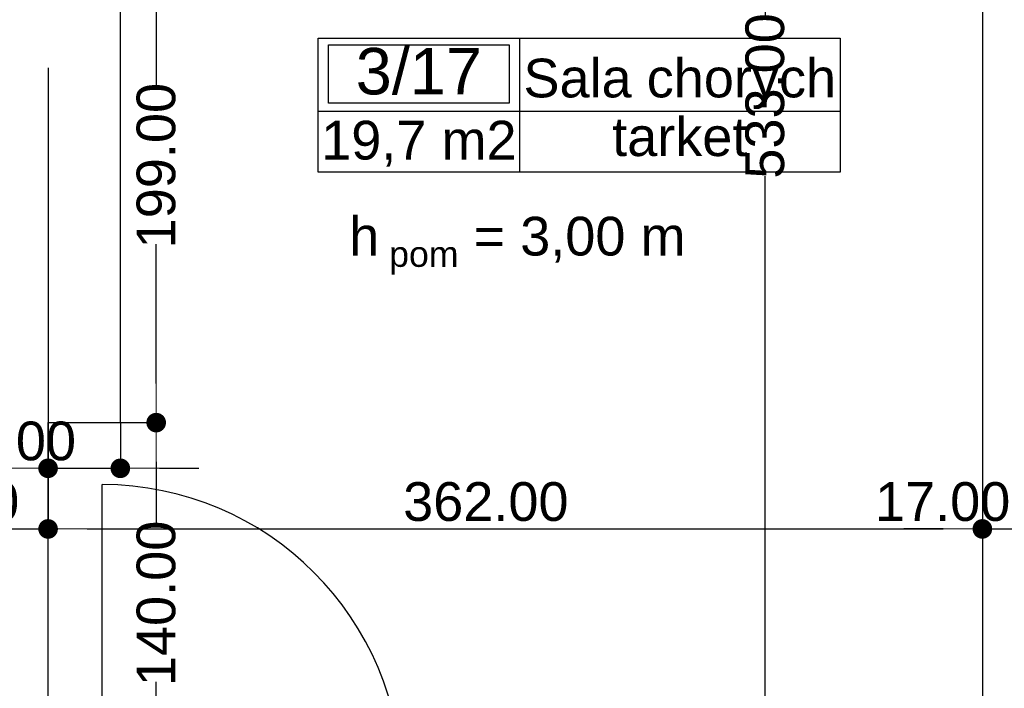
# Model space of a CAD drawing. Header units: millimetres. Extents: x -175445 to -20415, y -559200 to 231527.
# Tile 174 of 256: x -127871 to -124056, y -90785 to -88196. Entities that reach past the tile are written whole.
import ezdxf
from ezdxf.enums import TextEntityAlignment as Align

# ---------------------------------------------------------------- set-up
doc = ezdxf.new("R2010")
doc.units = ezdxf.units.MM
doc.header["$MEASUREMENT"] = 0
for name, color, linetype in [('Drzwi', 7, 'Continuous'), ('Strefa', 7, 'Continuous'), ('Słup', 7, 'Continuous'), ('Tekst', 7, 'Continuous'), ('Wymiary', 63, 'Continuous'), ('Ściana', 7, 'Continuous')]:
    doc.layers.add(name, color=color, linetype=linetype)
doc.styles.add('Arial', font='txt')
doc.styles.add('Times new roman', font='txt')
doc.dimstyles.new('GENERATED_STYLE__1', dxfattribs={"dimtxt": 150, "dimasz": 152, "dimexe": 0.18, "dimexo": 0, "dimgap": 0.09, "dimtad": 1, "dimtih": 1, "dimtoh": 1, "dimlfac": 0.1, "dimzin": 0, "dimdsep": 46, "dimtxsty": 'Arial', "dimblk": 'ARROWHEAD_11', "dimblk1": 'ARROWHEAD_11', "dimblk2": 'ARROWHEAD_11', "dimcen": 0.09, "dimclrd": 114, "dimclre": 114, "dimclrt": 114, "dimazin": 0, "dimtfac": 1, "dimtdec": 4, "dimtmove": 0, "dimatfit": 3, "dimfxl": 1, "dimtolj": 1, "dimtzin": 0, "dimarcsym": 0})
doc.dimstyles.new('GENERATED_STYLE__3', dxfattribs={"dimtxt": 150, "dimasz": 152, "dimexe": 0.18, "dimexo": 0, "dimgap": 0.09, "dimtad": 1, "dimlfac": 0.1, "dimzin": 0, "dimdsep": 46, "dimtxsty": 'Arial', "dimblk": 'ARROWHEAD_11', "dimblk1": 'ARROWHEAD_11', "dimblk2": 'ARROWHEAD_11', "dimcen": 0.09, "dimclrd": 114, "dimclre": 114, "dimclrt": 114, "dimazin": 0, "dimtfac": 1, "dimtdec": 4, "dimtmove": 2, "dimatfit": 3, "dimfxl": 1, "dimtolj": 1, "dimtzin": 0, "dimarcsym": 0})

# ---------------------------------------------------------------- blocks, each defined once
blk = doc.blocks.new('Sala chorych_3_17_19', base_point=(-120241.8, 40365.1))
at = {"layer": 'Strefa'}
for p, q in [((-121020.9, 40648), (-118999.1, 40648)), ((-121020.9, 40129.4), (-121020.9, 40648)), ((-120241.8, 40648), (-120241.8, 40129.4)), ((-118999.1, 40648), (-118999.1, 40129.4)), ((-120981.9, 40622.1), (-120280.8, 40622.1)), ((-120981.9, 40395.8), (-120981.9, 40622.1)), ((-120280.8, 40622.1), (-120280.8, 40395.8)), ((-121020.9, 40365.1), (-118999.1, 40365.1)), ((-120280.8, 40395.8), (-120981.9, 40395.8)), ((-118999.1, 40129.4), (-121020.9, 40129.4))]:
    blk.add_line(p, q, dxfattribs=at)
at = {"layer": 'Strefa', "style": 'Arial'}
for tag, height, p in [('ROOM_NUMBER', 180, (-120631.4, 40520.1)), ('ROOM_NAME', 150, (-119620.5, 40493.5)), ('ROOM_CALC_AREA', 150, (-120631.4, 40253.1)), ('floor_f', 150, (-119620.5, 40266.5))]:
    blk.add_attdef(tag, text='', height=height, dxfattribs=at).set_placement(p, align=Align.MIDDLE_CENTER)
blk = doc.blocks.new('ARROWHEAD_11')
at = {"color": 0, "linetype": 'Continuous', "lineweight": 0}
blk.add_line((0, 0), (-1, 0), dxfattribs=at)
at = {"color": 0, "linetype": 'Continuous', "lineweight": 0, "const_width": 0.25, "flags": 128}
blk.add_lwpolyline([(-0.125, 0, 1), (0.125, 0, 1)], format="xyb", close=True, dxfattribs=at)
blk = doc.blocks.new('*D3395')
at = {"layer": 'Defpoints', "color": 0}
for p in [(-124982.8, -85826.6), (-124410.7, -85826.6), (-125790.7, -91156.6)]:
    blk.add_point(p, dxfattribs=at)
at = {"layer": 'Wymiary', "color": 114, "lineweight": -2}
for p, q in [((-124410.7, -85826.6), (-124982.9, -85826.6)), ((-124982.8, -85978.6), (-124982.8, -88180.4)), ((-124982.8, -91004.6), (-124982.8, -88802.8)), ((-125790.7, -91156.6), (-124982.6, -91156.6))]:
    blk.add_line(p, q, dxfattribs=at)
at = {"layer": 'Wymiary', "color": 114, "lineweight": -2, "xscale": 152, "yscale": 152, "zscale": 152}
for p, rotation in [((-124982.8, -85826.6), 90), ((-124982.8, -91156.6), 270)]:
    blk.add_blockref('ARROWHEAD_11', p, dxfattribs=dict(at, rotation=rotation))
at = {"layer": 'Wymiary', "color": 114, "lineweight": 13, "insert": (-124982.8, -88491.6), "char_height": 150, "attachment_point": 5, "rotation": 90, "style": 'Arial'}
blk.add_mtext('\\A1;533.00', dxfattribs=at)
blk = doc.blocks.new('*D3396')
at = {"layer": 'Defpoints', "color": 0}
for p in [(-127760.7, -89756.6), (-127341.8, -89756.6), (-127760.7, -91156.6)]:
    blk.add_point(p, dxfattribs=at)
at = {"layer": 'Wymiary', "color": 114, "lineweight": -2}
for p, q in [((-127760.7, -89756.6), (-127341.7, -89756.6)), ((-127341.8, -89908.6), (-127341.8, -90152.5)), ((-127341.8, -91004.6), (-127341.8, -90760.7)), ((-127760.7, -91156.6), (-127341.7, -91156.6))]:
    blk.add_line(p, q, dxfattribs=at)
at = {"layer": 'Wymiary', "color": 114, "lineweight": -2, "xscale": 152, "yscale": 152, "zscale": 152}
for p, rotation in [((-127341.8, -89756.6), 90), ((-127341.8, -91156.6), 270)]:
    blk.add_blockref('ARROWHEAD_11', p, dxfattribs=dict(at, rotation=rotation))
at = {"layer": 'Wymiary', "color": 114, "lineweight": 13, "insert": (-127341.8, -90456.6), "char_height": 150, "attachment_point": 5, "rotation": 90, "style": 'Arial'}
blk.add_mtext('\\A1;140.00', dxfattribs=at)
blk = doc.blocks.new('*D3397')
at = {"layer": 'Defpoints', "color": 0}
for p in [(-127480.7, -87766.6), (-127341.8, -87766.6), (-127760.7, -89756.6)]:
    blk.add_point(p, dxfattribs=at)
at = {"layer": 'Wymiary', "color": 114, "lineweight": -2}
for p, q in [((-127480.7, -87766.6), (-127341.7, -87766.6)), ((-127341.8, -87918.6), (-127341.8, -88457.5)), ((-127341.8, -89604.6), (-127341.8, -89065.7)), ((-127760.7, -89756.6), (-127341.7, -89756.6))]:
    blk.add_line(p, q, dxfattribs=at)
at = {"layer": 'Wymiary', "color": 114, "lineweight": -2, "xscale": 152, "yscale": 152, "zscale": 152}
for p, rotation in [((-127341.8, -87766.6), 90), ((-127341.8, -89756.6), 270)]:
    blk.add_blockref('ARROWHEAD_11', p, dxfattribs=dict(at, rotation=rotation))
at = {"layer": 'Wymiary', "color": 114, "lineweight": 13, "insert": (-127341.8, -88761.6), "char_height": 150, "attachment_point": 5, "rotation": 90, "style": 'Arial'}
blk.add_mtext('\\A1;199.00', dxfattribs=at)
blk = doc.blocks.new('*D3399')
at = {"layer": 'Defpoints', "color": 0}
for p in [(-127760.7, -89756.6), (-127480.7, -89756.6), (-127480.7, -89933.5)]:
    blk.add_point(p, dxfattribs=at)
at = {"layer": 'Wymiary', "color": 114, "lineweight": -2}
for p, q in [((-127760.7, -89756.6), (-127760.7, -89933.7)), ((-127480.7, -89756.6), (-127480.7, -89933.7)), ((-127912.7, -89933.5), (-128064.7, -89933.5)), ((-127760.7, -89933.5), (-127480.7, -89933.5)), ((-127328.7, -89933.5), (-127176.7, -89933.5))]:
    blk.add_line(p, q, dxfattribs=at)
at = {"layer": 'Wymiary', "color": 114, "lineweight": -2, "xscale": 152, "yscale": 152, "zscale": 152}
blk.add_blockref('ARROWHEAD_11', (-127760.7, -89933.5), dxfattribs=at)
at = {"layer": 'Wymiary', "color": 114, "lineweight": -2, "xscale": 152, "yscale": 152, "zscale": 152, "rotation": 180}
blk.add_blockref('ARROWHEAD_11', (-127480.7, -89933.5), dxfattribs=at)
at = {"layer": 'Wymiary', "color": 114, "lineweight": 13, "insert": (-127914.6, -89828.5), "char_height": 150, "attachment_point": 5, "style": 'Arial'}
blk.add_mtext('\\A1;28.00', dxfattribs=at)
blk = doc.blocks.new('*D3565')
at = {"layer": 'Defpoints', "color": 0}
for p in [(-127980.7, -88383), (-127760.7, -88383), (-127760.7, -90168.2)]:
    blk.add_point(p, dxfattribs=at)
at = {"layer": 'Wymiary', "color": 114, "lineweight": -2}
for p, q in [((-127980.7, -88383), (-127980.7, -90168.3)), ((-127760.7, -88383), (-127760.7, -90168.3)), ((-128132.7, -90168.2), (-128284.7, -90168.2)), ((-127980.7, -90168.2), (-127760.7, -90168.2)), ((-127608.7, -90168.2), (-127456.7, -90168.2))]:
    blk.add_line(p, q, dxfattribs=at)
at = {"layer": 'Wymiary', "color": 114, "lineweight": -2, "xscale": 152, "yscale": 152, "zscale": 152}
blk.add_blockref('ARROWHEAD_11', (-127980.7, -90168.2), dxfattribs=at)
at = {"layer": 'Wymiary', "color": 114, "lineweight": -2, "xscale": 152, "yscale": 152, "zscale": 152, "rotation": 180}
blk.add_blockref('ARROWHEAD_11', (-127760.7, -90168.2), dxfattribs=at)
at = {"layer": 'Wymiary', "color": 114, "lineweight": 13, "insert": (-128134.6, -90063.2), "char_height": 150, "attachment_point": 5, "style": 'Arial'}
blk.add_mtext('\\A1;22.00', dxfattribs=at)
blk = doc.blocks.new('*D3566')
at = {"layer": 'Defpoints', "color": 0}
for p in [(-127760.7, -88383), (-124140.7, -88841.8), (-124140.7, -90168.2)]:
    blk.add_point(p, dxfattribs=at)
at = {"layer": 'Wymiary', "color": 114, "lineweight": -2}
for p, q in [((-127760.7, -88383), (-127760.7, -90168.3)), ((-124140.7, -88841.8), (-124140.7, -90168.3)), ((-127608.7, -90168.2), (-124292.7, -90168.2))]:
    blk.add_line(p, q, dxfattribs=at)
at = {"layer": 'Wymiary', "color": 114, "lineweight": -2, "xscale": 152, "yscale": 152, "zscale": 152, "rotation": 180}
blk.add_blockref('ARROWHEAD_11', (-127760.7, -90168.2), dxfattribs=at)
at = {"layer": 'Wymiary', "color": 114, "lineweight": -2, "xscale": 152, "yscale": 152, "zscale": 152}
blk.add_blockref('ARROWHEAD_11', (-124140.7, -90168.2), dxfattribs=at)
at = {"layer": 'Wymiary', "color": 114, "lineweight": 13, "insert": (-126064.6, -90063.2), "char_height": 150, "attachment_point": 5, "style": 'Arial'}
blk.add_mtext('\\A1;362.00', dxfattribs=at)
blk = doc.blocks.new('*D3567')
at = {"layer": 'Defpoints', "color": 0}
for p in [(-124140.7, -88841.8), (-123970.7, -88841.8), (-123970.7, -90168.2)]:
    blk.add_point(p, dxfattribs=at)
at = {"layer": 'Wymiary', "color": 114, "lineweight": -2}
for p, q in [((-124140.7, -88841.8), (-124140.7, -90168.3)), ((-123970.7, -88841.8), (-123970.7, -90168.3)), ((-124292.7, -90168.2), (-124444.7, -90168.2)), ((-124140.7, -90168.2), (-123970.7, -90168.2)), ((-123818.7, -90168.2), (-123666.7, -90168.2))]:
    blk.add_line(p, q, dxfattribs=at)
at = {"layer": 'Wymiary', "color": 114, "lineweight": -2, "xscale": 152, "yscale": 152, "zscale": 152}
blk.add_blockref('ARROWHEAD_11', (-124140.7, -90168.2), dxfattribs=at)
at = {"layer": 'Wymiary', "color": 114, "lineweight": -2, "xscale": 152, "yscale": 152, "zscale": 152, "rotation": 180}
blk.add_blockref('ARROWHEAD_11', (-123970.7, -90168.2), dxfattribs=at)
at = {"layer": 'Wymiary', "color": 114, "lineweight": 13, "insert": (-124294.6, -90063.2), "char_height": 150, "attachment_point": 5, "style": 'Arial'}
blk.add_mtext('\\A1;17.00', dxfattribs=at)

msp = doc.modelspace()

# ---------------------------------------------------------------- linework, layer by layer
at = {"layer": 'Drzwi'}
msp.add_line((-127550.722, -91156.604), (-127550.722, -89996.604), dxfattribs=at)
msp.add_arc((-127550.722, -91156.604), 1160, 0, 90, dxfattribs=at)
at = {"layer": 'Słup'}
for p, q in [((-127480.722, -89756.604), (-127480.722, -87766.604)), ((-127760.722, -89756.604), (-127480.722, -89756.604))]:
    msp.add_line(p, q, dxfattribs=at)
at = {"layer": 'Ściana', "flags": 128}
for points in [[(-124140.722, -86816.604), (-124140.722, -91086.604)], [(-127760.722, -91156.604), (-127760.722, -89756.604)]]:
    msp.add_lwpolyline(points, dxfattribs=at)

# ---------------------------------------------------------------- block references
at = {"layer": 'Strefa'}
ref = msp.add_blockref('Sala chorych_3_17_19', (-125934.594, -88550.744), dxfattribs=at)
ref.add_attrib('ROOM_NAME', 'Sala chorych', dxfattribs={"color": 7, "height": 150, "style": 'Arial'}).set_placement((-125313.23, -88422.343), align=Align.MIDDLE_CENTER)
ref.add_attrib('ROOM_NUMBER', '3/17', dxfattribs={"color": 7, "height": 180, "style": 'Arial'}).set_placement((-126324.114, -88395.796), align=Align.MIDDLE_CENTER)
ref.add_attrib('ROOM_CALC_AREA', '19,7 m2', dxfattribs={"color": 7, "height": 150, "style": 'Arial'}).set_placement((-126324.114, -88662.797), align=Align.MIDDLE_CENTER)
ref.add_attrib('floor_f', 'tarket', dxfattribs={"color": 7, "height": 150, "style": 'Arial'}).set_placement((-125313.23, -88649.426), align=Align.MIDDLE_CENTER)

# ---------------------------------------------------------------- texts
at = {"layer": 'Tekst', "insert": (-125942.589, -88915.814), "char_height": 150, "attachment_point": 2, "style": 'Times new roman'}
msp.add_mtext('\\A1;{\\fArial|b0|i0|c0|p38;h\\fArial|b0|i0|c0|p38;\\A1{\\H.66x;\\S ^  pom;}\\fArial|b0|i0|c0|p38; = 3,00 m}', dxfattribs=at)

# ---------------------------------------------------------------- dimensions: what is measured, and where the dimension line sits
at = {"layer": 'Wymiary', "color": 114, "lineweight": 13}
for base, p1, p2, picture, middle in [((-124982.755, -85826.604), (-125790.722, -91156.604), (-124410.722, -85826.604), '*D3395', (-124982.755, -88491.604)), ((-127341.848, -87766.604), (-127760.722, -89756.604), (-127480.722, -87766.604), '*D3397', (-127341.848, -88761.604)), ((-127341.848, -89756.604), (-127760.722, -91156.604), (-127760.722, -89756.604), '*D3396', (-127341.848, -90456.604))]:
    dim = msp.add_linear_dim(base=base, p1=p1, p2=p2, angle=90, dimstyle='GENERATED_STYLE__1', dxfattribs=at)
    dim.commit()
    dim.dimension.update_dxf_attribs({"geometry": picture, "text_midpoint": middle, "dimtype": 160, "text_rotation": 90})
for base, p1, p2, picture, middle in [((-127760.722, -90168.165), (-127980.722, -88383.005), (-127760.722, -88383.005), '*D3565', (-128134.551, -90063.165)), ((-124140.722, -90168.165), (-127760.722, -88383.005), (-124140.722, -88841.764), '*D3566', (-126064.551, -90063.165)), ((-123970.722, -90168.165), (-124140.722, -88841.764), (-123970.722, -88841.764), '*D3567', (-124294.551, -90063.165)), ((-127480.722, -89933.508), (-127760.722, -89756.604), (-127480.722, -89756.604), '*D3399', (-127914.551, -89828.508))]:
    dim = msp.add_linear_dim(base=base, p1=p1, p2=p2, dimstyle='GENERATED_STYLE__3', dxfattribs=at)
    dim.commit()
    dim.dimension.update_dxf_attribs({"geometry": picture, "text_midpoint": middle, "dimtype": 160})

doc.saveas('drawing.dxf')
